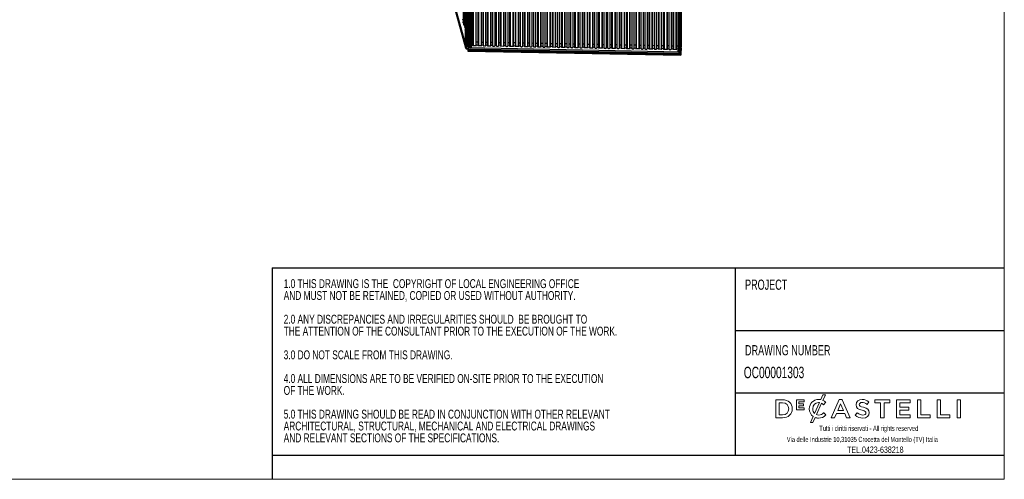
# Model space of a CAD drawing. Header units: millimetres. Extents: x 5 to 415, y -2 to 292.
# Tile 2 of 3: x 210 to 415, y 5 to 101. Entities that reach past the tile are written whole.
import ezdxf

# ---------------------------------------------------------------- set-up
doc = ezdxf.new("R2010")
doc.units = ezdxf.units.MM
doc.layers.add('SLD-0', color=179, linetype='Continuous')
doc.layers.add('TABELLA', color=7, linetype='Continuous')
doc.styles.add('SLDTEXTSTYLE1', font='TXT', dxfattribs={"width": 0.7})
doc.styles.add('SLDTEXTSTYLE2', font='TXT', dxfattribs={"width": 0.665})

# ---------------------------------------------------------------- blocks, each defined once
blk = doc.blocks.new('SW_NOTE_0')
at = {"layer": 'TABELLA', "color": 0, "char_height": 1.8521, "attachment_point": 1, "style": 'SLDTEXTSTYLE1'}
for s, insert in [('1.0 THIS DRAWING IS THE  COPYRIGHT OF LOCAL ENGINEERING OFFICE', (0, 2.39)), ('AND MUST NOT BE RETAINED, COPIED OR USED WITHOUT AUTHORITY.', (0, -0.08)), ('2.0 ANY DISCREPANCIES AND IRREGULARITIES SHOULD  BE BROUGHT TO', (0, -5.02)), ('THE ATTENTION OF THE CONSULTANT PRIOR TO THE EXECUTION OF THE WORK.', (0, -7.49)), ('3.0 DO NOT SCALE FROM THIS DRAWING.', (0, -12.43)), ('4.0 ALL DIMENSIONS ARE TO BE VERIFIED ON-SITE PRIOR TO THE EXECUTION', (0, -17.37)), ('OF THE WORK.', (0, -19.84)), ('5.0 THIS DRAWING SHOULD BE READ IN CONJUNCTION WITH OTHER RELEVANT', (0, -24.78)), ('ARCHITECTURAL, STRUCTURAL, MECHANICAL AND ELECTRICAL DRAWINGS', (0, -27.25)), ('AND RELEVANT SECTIONS OF THE SPECIFICATIONS.', (0, -29.72))]:
    blk.add_mtext(s, dxfattribs=dict(at, insert=insert))

msp = doc.modelspace()

# ---------------------------------------------------------------- linework, layer by layer
at = {"color": 7, "linetype": 'Continuous', "lineweight": 25}
for p, q in [((302.3095, 200.2981), (302.3095, 100.0463)), ((302.4349, 199.8419), (302.4349, 99.5902)), ((302.678, 198.9581), (302.678, 99.1417)), ((302.6797, 198.9521), (302.6797, 99.1357)), ((302.7381, 198.7397), (302.7381, 98.4879)), ((302.7831, 198.5762), (302.7831, 95.7011)), ((302.7856, 198.5672), (302.7856, 95.683)), ((302.8274, 198.4151), (302.8274, 95.531)), ((303.0563, 198.3192), (303.0563, 95.4351)), ((303.3074, 197.8094), (303.3074, 94.9763)), ((303.5007, 197.7451), (303.5007, 94.8609)), ((303.7673, 197.7399), (303.7673, 94.8558)), ((303.9738, 197.7359), (303.9738, 94.9673)), ((304.2737, 197.7302), (304.2737, 95.3421)), ((304.4026, 197.7277), (304.4026, 95.3249)), ((304.9356, 197.7174), (304.9356, 95.3146)), ((305.0734, 95.3364), (305.0734, 197.7147)), ((305.3997, 197.7084), (305.3997, 95.323)), ((305.5286, 197.7059), (305.5286, 95.3031)), ((306.0616, 197.6957), (306.0616, 95.2929)), ((306.1994, 95.3114), (306.1994, 197.693)), ((306.499, 197.6872), (306.499, 95.2962)), ((307.0323, 95.2962), (307.0323, 197.6769)), ((307.3319, 197.6711), (307.3319, 95.2857)), ((307.4608, 197.6687), (307.4608, 95.2659)), ((307.9939, 197.6584), (307.9939, 95.2556)), ((308.1316, 95.2741), (308.1316, 197.6557)), ((308.4313, 197.6499), (308.4313, 95.2589)), ((308.9646, 95.2589), (308.9646, 197.6396)), ((309.2308, 197.6345), (309.2308, 95.2435)), ((309.7641, 95.2435), (309.7641, 197.6242)), ((310.0638, 197.6184), (310.0638, 95.233)), ((310.1926, 197.6159), (310.1926, 95.2131)), ((310.7257, 197.6057), (310.7257, 95.2029)), ((310.8635, 95.2214), (310.8635, 197.603)), ((311.1631, 197.5972), (311.1631, 95.2062)), ((311.6964, 95.2062), (311.6964, 197.5869)), ((311.996, 197.5811), (311.996, 95.1957)), ((312.1249, 197.5787), (312.1249, 95.1759)), ((312.6579, 197.5684), (312.6579, 95.1656)), ((312.7957, 95.1841), (312.7957, 197.5657)), ((313.1287, 197.5593), (313.1287, 95.1739)), ((313.2576, 197.5568), (313.2576, 95.154)), ((313.7906, 197.5465), (313.7906, 95.1437)), ((313.9284, 95.1623), (313.9284, 197.5439)), ((314.228, 197.5381), (314.228, 95.1471)), ((314.7614, 95.1471), (314.7614, 197.5278)), ((315.061, 197.522), (315.061, 95.1366)), ((315.1898, 197.5195), (315.1898, 95.1167)), ((315.7229, 197.5092), (315.7229, 95.1064)), ((315.8607, 95.125), (315.8607, 197.5066)), ((316.1603, 197.5008), (316.1603, 95.1098)), ((316.6936, 95.1098), (316.6936, 197.4905)), ((316.9598, 197.4854), (316.9598, 95.0943)), ((317.4932, 95.0943), (317.4932, 197.4751)), ((317.7928, 197.4693), (317.7928, 95.0839)), ((317.9216, 197.4668), (317.9216, 95.064)), ((318.4547, 197.4565), (318.4547, 95.0537)), ((318.5925, 95.0723), (318.5925, 197.4539)), ((318.8921, 197.4481), (318.8921, 95.0571)), ((319.4254, 95.0571), (319.4254, 197.4378)), ((319.725, 197.432), (319.725, 95.0466)), ((319.8539, 197.4295), (319.8539, 95.0267)), ((320.3869, 197.4192), (320.3869, 95.0164)), ((320.5247, 95.035), (320.5247, 197.4166)), ((320.8577, 197.4102), (320.8577, 95.0247)), ((320.9866, 197.4077), (320.9866, 95.0049)), ((321.5196, 197.3974), (321.5196, 94.9946)), ((321.6574, 95.0132), (321.6574, 197.3947)), ((321.957, 197.3889), (321.957, 94.9979)), ((322.4904, 94.9979), (322.4904, 197.3786)), ((322.79, 197.3729), (322.79, 94.9874)), ((322.9189, 197.3704), (322.9189, 94.9676)), ((323.4519, 197.3601), (323.4519, 94.9573)), ((323.5897, 94.9759), (323.5897, 197.3574)), ((323.8893, 197.3517), (323.8893, 94.9606)), ((324.4226, 94.9606), (324.4226, 197.3414)), ((324.6888, 197.3362), (324.6888, 94.9452)), ((325.2222, 94.9452), (325.2222, 197.3259)), ((325.5218, 197.3202), (325.5218, 94.9347)), ((325.6507, 197.3177), (325.6507, 94.9149)), ((326.1837, 197.3074), (326.1837, 94.9046)), ((326.3215, 94.9232), (326.3215, 197.3047)), ((326.6211, 197.2989), (326.6211, 94.9079)), ((327.1544, 94.9079), (327.1544, 197.2887)), ((327.454, 197.2829), (327.454, 94.8974)), ((327.5829, 197.2804), (327.5829, 94.8776)), ((328.116, 197.2701), (328.116, 94.8673)), ((328.2537, 94.8859), (328.2537, 197.2674)), ((328.5867, 197.261), (328.5867, 94.8756)), ((328.7156, 197.2585), (328.7156, 94.8557)), ((329.2487, 197.2482), (329.2487, 94.8454)), ((329.3864, 94.864), (329.3864, 197.2456)), ((329.6861, 197.2398), (329.6861, 94.8488)), ((330.2194, 94.8488), (330.2194, 197.2295)), ((330.519, 197.2237), (330.519, 94.8383)), ((330.6479, 197.2212), (330.6479, 94.8184)), ((331.1809, 197.211), (331.1809, 94.8082)), ((331.3187, 94.8267), (331.3187, 197.2083)), ((331.6183, 197.2025), (331.6183, 94.8115)), ((332.1516, 94.8115), (332.1516, 197.1922)), ((332.4179, 197.1871), (332.4179, 94.7961)), ((332.9512, 94.7961), (332.9512, 197.1768)), ((333.2508, 197.171), (333.2508, 94.7856)), ((333.3797, 197.1685), (333.3797, 94.7657)), ((333.9127, 197.1582), (333.9127, 94.7554)), ((334.0505, 94.774), (334.0505, 197.1556)), ((334.3501, 197.1498), (334.3501, 94.7588)), ((334.8834, 94.7588), (334.8834, 197.1395)), ((335.1831, 197.1337), (335.1831, 94.7483)), ((335.3119, 197.1312), (335.3119, 94.7284)), ((335.845, 197.121), (335.845, 94.7182)), ((335.9828, 94.7367), (335.9828, 197.1183)), ((336.3158, 197.1119), (336.3158, 94.7265)), ((336.4446, 197.1094), (336.4446, 94.7066)), ((336.9777, 197.0991), (336.9777, 94.6963)), ((337.1155, 94.7149), (337.1155, 197.0964)), ((337.4151, 197.0907), (337.4151, 94.6996)), ((337.9484, 94.6996), (337.9484, 197.0804)), ((338.248, 197.0746), (338.248, 94.6892)), ((338.3769, 197.0721), (338.3769, 94.6693)), ((338.9099, 197.0618), (338.9099, 94.659)), ((339.0477, 94.6776), (339.0477, 197.0592)), ((339.3473, 197.0534), (339.3473, 94.6624)), ((339.8807, 94.6624), (339.8807, 197.0431)), ((340.1469, 197.038), (340.1469, 94.6469)), ((340.6802, 94.6469), (340.6802, 197.0277)), ((340.9798, 197.0219), (340.9798, 94.6365)), ((341.1087, 197.0194), (341.1087, 94.6166)), ((341.6417, 197.0091), (341.6417, 94.6063)), ((341.7795, 94.6249), (341.7795, 197.0064)), ((342.0791, 197.0007), (342.0791, 94.6096)), ((342.6125, 94.6096), (342.6125, 196.9904)), ((342.9121, 196.9846), (342.9121, 94.5992)), ((343.041, 196.9821), (343.041, 94.5793)), ((343.574, 196.9718), (343.574, 94.569)), ((343.7118, 94.5876), (343.7118, 196.9692)), ((344.0448, 196.9627), (344.0448, 94.5773)), ((344.1737, 196.9603), (344.1737, 94.5575)), ((344.7067, 196.95), (344.7067, 94.5472)), ((344.8445, 94.5657), (344.8445, 196.9473)), ((345.1441, 196.9415), (345.1441, 94.5505)), ((345.6774, 94.5505), (345.6774, 196.9312)), ((345.977, 196.9255), (345.977, 94.54)), ((346.1059, 196.923), (346.1059, 94.5202)), ((346.6389, 196.9127), (346.6389, 94.5099)), ((346.7767, 94.5285), (346.7767, 196.91)), ((347.0163, 196.9054), (347.0163, 94.1329)), ((347.2097, 196.9017), (347.2097, 94.0175)), ((347.4762, 196.8965), (347.4762, 94.0124)), ((347.6827, 197.0081), (347.6827, 94.1239)), ((347.7362, 197.9312), (347.7362, 95.0471)), ((347.7363, 95.0509), (347.7363, 197.9331)), ((296.0306, 120.2424), (302.8378, 95.493)), ((296.0306, 119.97), (302.8378, 95.2208)), ((302.8588, 94.9815), (296.0306, 119.8067)), ((302.8588, 94.7637), (296.0306, 119.589)), ((296.0351, 119.5549), (302.8634, 94.7288)), ((302.2129, 100.8328), (302.307, 100.4907)), ((302.307, 100.4907), (302.3095, 100.4834)), ((302.6416, 99.2744), (302.7356, 98.9323)), ((302.7356, 98.9323), (302.7381, 98.925)), ((302.7831, 95.7011), (302.7856, 95.683)), ((302.7856, 95.683), (302.8274, 95.531)), ((302.8378, 95.2208), (302.8378, 95.493)), ((302.8588, 94.9815), (302.8588, 94.7637)), ((302.9575, 94.9905), (302.9575, 94.7728)), ((303.0563, 94.7002), (302.9667, 95.0258)), ((302.9904, 95.429), (303.3074, 95.4581)), ((302.9904, 95.1568), (302.9904, 95.429)), ((302.9904, 95.1568), (303.3074, 95.1859)), ((303.0563, 95.4351), (303.3074, 95.4581)), ((303.3074, 95.1859), (303.0563, 95.1629)), ((303.3074, 95.1042), (303.0563, 95.0812)), ((303.0563, 94.7002), (303.3052, 94.723)), ((303.0563, 94.6185), (303.3046, 94.6413)), ((347.6761, 93.573), (303.3008, 94.4293)), ((303.3008, 94.4293), (303.3008, 94.2116)), ((303.3052, 94.9391), (303.3052, 94.667)), ((303.3074, 94.9782), (303.3053, 94.9417)), ((303.4341, 94.8622), (347.5428, 94.0111)), ((303.4341, 94.59), (303.4341, 94.8622)), ((303.4341, 94.59), (347.5428, 93.7389)), ((303.5007, 94.8609), (303.7673, 94.8558)), ((303.9738, 94.9673), (304.0059, 95.5221)), ((304.0059, 95.5221), (304.2737, 95.5467)), ((304.0059, 95.5221), (304.2737, 95.5467)), ((304.3614, 95.3257), (304.9611, 95.3141)), ((305.3997, 95.9795), (305.0734, 95.9858)), ((305.4941, 95.3038), (306.0938, 95.2922)), ((306.499, 95.9583), (306.1994, 95.9641)), ((307.3319, 95.9422), (307.0323, 95.948)), ((307.4264, 95.2665), (308.0261, 95.2549)), ((308.4313, 95.921), (308.1316, 95.9268)), ((309.2308, 95.9056), (308.9646, 95.9107)), ((310.0638, 95.8895), (309.7641, 95.8953)), ((310.1582, 95.2138), (310.7579, 95.2022)), ((311.1631, 95.8683), (310.8635, 95.8741)), ((311.996, 95.8522), (311.6964, 95.858)), ((312.0905, 95.1765), (312.6901, 95.165)), ((313.1287, 95.8304), (312.7957, 95.8368)), ((313.2232, 95.1547), (313.8228, 95.1431)), ((314.228, 95.8092), (313.9284, 95.8149)), ((315.061, 95.7931), (314.7614, 95.7989)), ((315.1554, 95.1174), (315.7551, 95.1058)), ((316.1603, 95.7719), (315.8607, 95.7777)), ((316.9598, 95.7564), (316.6936, 95.7616)), ((317.7928, 95.7404), (317.4932, 95.7462)), ((317.8872, 95.0647), (318.4869, 95.0531)), ((318.8921, 95.7192), (318.5925, 95.7249)), ((319.725, 95.7031), (319.4254, 95.7089)), ((319.8195, 95.0274), (320.4191, 95.0158)), ((320.8577, 95.6812), (320.5247, 95.6877)), ((320.9522, 95.0055), (321.5518, 94.994)), ((321.957, 95.66), (321.6574, 95.6658)), ((322.79, 95.6439), (322.4904, 95.6497)), ((322.8844, 94.9682), (323.4841, 94.9567)), ((323.8893, 95.6227), (323.5897, 95.6285)), ((324.6888, 95.6073), (324.4226, 95.6124)), ((325.5218, 95.5912), (325.2222, 95.597)), ((325.6162, 94.9155), (326.2159, 94.904)), ((326.6211, 95.57), (326.3215, 95.5758)), ((327.454, 95.5539), (327.1544, 95.5597)), ((327.5485, 94.8782), (328.1482, 94.8667)), ((328.5867, 95.5321), (328.2537, 95.5385)), ((328.6812, 94.8564), (329.2809, 94.8448)), ((329.6861, 95.5109), (329.3864, 95.5167)), ((330.519, 95.4948), (330.2194, 95.5006)), ((330.6134, 94.8191), (331.2131, 94.8075)), ((331.6183, 95.4736), (331.3187, 95.4794)), ((332.4179, 95.4582), (332.1516, 95.4633)), ((333.2508, 95.4421), (332.9512, 95.4479)), ((333.3453, 94.7664), (333.9449, 94.7548)), ((334.3501, 95.4209), (334.0505, 95.4267)), ((335.1831, 95.4048), (334.8834, 95.4106)), ((335.2775, 94.7291), (335.8772, 94.7175)), ((336.3158, 95.383), (335.9828, 95.3894)), ((336.4102, 94.7073), (337.0099, 94.6957)), ((337.4151, 95.3617), (337.1155, 95.3675)), ((338.248, 95.3457), (337.9484, 95.3515)), ((338.3425, 94.67), (338.9421, 94.6584)), ((339.3473, 95.3245), (339.0477, 95.3302)), ((340.1469, 95.309), (339.8807, 95.3142)), ((340.9798, 95.293), (340.6802, 95.2987)), ((341.0743, 94.6173), (341.6739, 94.6057)), ((342.0791, 95.2717), (341.7795, 95.2775)), ((342.9121, 95.2557), (342.6125, 95.2615)), ((343.0065, 94.58), (343.6062, 94.5684)), ((344.0448, 95.2338), (343.7118, 95.2402)), ((344.1392, 94.5581), (344.7389, 94.5465)), ((345.1441, 95.2126), (344.8445, 95.2184)), ((345.977, 95.1965), (345.6774, 95.2023)), ((346.0715, 94.5208), (346.6711, 94.5093)), ((347.0163, 95.1765), (346.7767, 95.1811)), ((347.6805, 94.0855), (347.7384, 95.0855)), ((347.6805, 93.8133), (347.7384, 94.8133)), ((347.6827, 94.1239), (347.7362, 95.0471)), ((347.7362, 94.7749), (347.6827, 93.8517)), ((347.7362, 94.6932), (347.6827, 93.7701)), ((347.6827, 93.389), (347.7362, 94.3122)), ((347.7362, 94.3122), (347.7142, 94.3126)), ((347.7395, 94.4515), (347.7222, 94.4519)), ((347.7395, 94.6693), (347.7348, 94.6694)), ((347.7362, 95.0471), (347.7363, 95.0509)), ((347.7401, 94.8115), (347.7383, 94.8116)), ((347.7384, 94.8133), (347.7384, 95.0855)), ((347.7384, 94.8133), (347.7385, 94.8159)), ((347.7385, 94.8159), (347.7385, 95.0881)), ((347.7395, 94.4515), (347.7395, 94.6693)), ((347.7429, 94.5092), (347.7429, 94.727)), ((347.6761, 93.3553), (303.3008, 94.2116)), ((303.3037, 94.127), (347.6789, 93.2707)), ((347.2097, 94.0175), (347.4762, 94.0124)), ((347.5428, 93.7389), (347.5428, 94.0111)), ((347.6761, 93.573), (347.6761, 93.3553)), ((347.6794, 93.6307), (347.6794, 93.413)), ((347.6827, 93.389), (347.6796, 93.3891)), ((347.6805, 93.8133), (347.6805, 94.0855)), ((347.6827, 93.3074), (347.7362, 94.2305))]:
    msp.add_line(p, q, dxfattribs=at)
at = {"color": 7, "linetype": 'Continuous', "lineweight": 25, "flags": 128}
for points in [[(303.3052, 94.667), (303.307, 94.6545), (303.3137, 94.6399), (303.3253, 94.6264), (303.3412, 94.6144), (303.3608, 94.6044), (303.3834, 94.5969), (303.4082, 94.592), (303.4341, 94.59)], [(303.3053, 94.9417), (303.307, 94.9267), (303.3137, 94.9121), (303.3253, 94.8985), (303.3412, 94.8866), (303.3608, 94.8766), (303.3834, 94.8691), (303.4082, 94.8642), (303.4341, 94.8622)], [(303.3074, 94.9763), (303.3101, 94.9576), (303.3202, 94.9357), (303.3375, 94.9154), (303.3613, 94.8975), (303.3908, 94.8825), (303.4247, 94.8712), (303.4619, 94.8639), (303.5007, 94.8609)], [(303.7673, 94.8558), (303.8064, 94.8572), (303.8443, 94.8631), (303.8794, 94.8731), (303.9106, 94.8869), (303.9364, 94.9039), (303.956, 94.9235), (303.9687, 94.9449), (303.9738, 94.9673)], [(304.2737, 95.5016), (304.2532, 95.4921), (304.2152, 95.4616), (304.2004, 95.425), (304.211, 95.388), (304.2453, 95.3561), (304.2981, 95.3342), (304.3614, 95.3257)], [(304.9611, 95.3141), (305.0253, 95.3202), (305.0805, 95.34), (305.1184, 95.3705), (305.1332, 95.407), (305.1227, 95.4441), (305.0884, 95.476), (305.0734, 95.4841)], [(305.3997, 95.4769), (305.3859, 95.4702), (305.3479, 95.4397), (305.3331, 95.4032), (305.3437, 95.3661), (305.378, 95.3342), (305.4308, 95.3124), (305.4941, 95.3038)], [(306.0938, 95.2922), (306.158, 95.2983), (306.2132, 95.3181), (306.2511, 95.3486), (306.2659, 95.3852), (306.2554, 95.4222), (306.2211, 95.4541), (306.1994, 95.4654)], [(306.499, 95.4549), (306.4971, 95.4527), (306.4703, 95.4059), (306.4675, 95.3566), (306.4888, 95.3089), (306.5325, 95.2666), (306.5951, 95.2331), (306.6716, 95.2111), (306.7556, 95.2024)], [(306.7556, 95.2024), (306.8405, 95.2078), (306.9193, 95.2268), (306.9857, 95.2578), (307.0342, 95.2984), (307.061, 95.3452), (307.0639, 95.3944), (307.0426, 95.4422), (307.0323, 95.4549)], [(307.3319, 95.4396), (307.3181, 95.4329), (307.2802, 95.4024), (307.2654, 95.3659), (307.2759, 95.3289), (307.3102, 95.297), (307.3631, 95.2751), (307.4264, 95.2665)], [(308.0261, 95.2549), (308.0902, 95.261), (308.1455, 95.2808), (308.1834, 95.3113), (308.1982, 95.3479), (308.1877, 95.3849), (308.1534, 95.4168), (308.1316, 95.4281)], [(308.4313, 95.4176), (308.4293, 95.4154), (308.4026, 95.3686), (308.3997, 95.3193), (308.421, 95.2716), (308.4648, 95.2293), (308.5274, 95.1958), (308.6038, 95.1738), (308.6879, 95.1652)], [(308.6879, 95.1652), (308.7728, 95.1705), (308.8516, 95.1895), (308.918, 95.2205), (308.9665, 95.2611), (308.9933, 95.3079), (308.9961, 95.3572), (308.9748, 95.4049), (308.9646, 95.4176)], [(309.2308, 95.4022), (309.2289, 95.4), (309.2021, 95.3532), (309.1993, 95.3039), (309.2206, 95.2562), (309.2643, 95.2138), (309.3269, 95.1803), (309.4034, 95.1584), (309.4875, 95.1497)], [(309.4875, 95.1497), (309.5723, 95.1551), (309.6511, 95.1741), (309.7175, 95.2051), (309.766, 95.2457), (309.7928, 95.2925), (309.7957, 95.3417), (309.7744, 95.3895), (309.7641, 95.4022)], [(310.0638, 95.3869), (310.0499, 95.3802), (310.012, 95.3497), (309.9972, 95.3132), (310.0077, 95.2761), (310.042, 95.2442), (310.0949, 95.2224), (310.1582, 95.2138)], [(310.7579, 95.2022), (310.822, 95.2083), (310.8773, 95.2281), (310.9152, 95.2586), (310.93, 95.2952), (310.9195, 95.3322), (310.8852, 95.3641), (310.8635, 95.3754)], [(311.1631, 95.3649), (311.1612, 95.3627), (311.1344, 95.3159), (311.1315, 95.2666), (311.1528, 95.2189), (311.1966, 95.1766), (311.2592, 95.1431), (311.3356, 95.1211), (311.4197, 95.1125)], [(311.4197, 95.1125), (311.5046, 95.1178), (311.5834, 95.1368), (311.6498, 95.1678), (311.6983, 95.2084), (311.7251, 95.2552), (311.7279, 95.3044), (311.7066, 95.3522), (311.6964, 95.3649)], [(311.996, 95.3496), (311.9822, 95.343), (311.9443, 95.3125), (311.9295, 95.2759), (311.94, 95.2389), (311.9743, 95.207), (312.0271, 95.1851), (312.0905, 95.1765)], [(312.6901, 95.165), (312.7543, 95.171), (312.8095, 95.1908), (312.8475, 95.2213), (312.8623, 95.2579), (312.8517, 95.2949), (312.8174, 95.3268), (312.7957, 95.3381)], [(313.1287, 95.3278), (313.1149, 95.3211), (313.077, 95.2906), (313.0622, 95.254), (313.0727, 95.217), (313.107, 95.1851), (313.1598, 95.1632), (313.2232, 95.1547)], [(313.8228, 95.1431), (313.887, 95.1492), (313.9422, 95.169), (313.9802, 95.1995), (313.995, 95.236), (313.9844, 95.2731), (313.9501, 95.305), (313.9284, 95.3162)], [(314.228, 95.3057), (314.2261, 95.3036), (314.1993, 95.2568), (314.1965, 95.2075), (314.2178, 95.1598), (314.2615, 95.1174), (314.3242, 95.0839), (314.4006, 95.062), (314.4847, 95.0533)], [(314.4847, 95.0533), (314.5695, 95.0587), (314.6484, 95.0777), (314.7147, 95.1087), (314.7633, 95.1492), (314.79, 95.196), (314.7929, 95.2453), (314.7716, 95.293), (314.7614, 95.3057)], [(315.061, 95.2905), (315.0471, 95.2838), (315.0092, 95.2533), (314.9944, 95.2168), (315.005, 95.1797), (315.0393, 95.1478), (315.0921, 95.1259), (315.1554, 95.1174)], [(315.7551, 95.1058), (315.8192, 95.1119), (315.8745, 95.1317), (315.9124, 95.1622), (315.9272, 95.1988), (315.9167, 95.2358), (315.8824, 95.2677), (315.8607, 95.2789)], [(316.1603, 95.2685), (316.1584, 95.2663), (316.1316, 95.2195), (316.1287, 95.1702), (316.15, 95.1225), (316.1938, 95.0801), (316.2564, 95.0466), (316.3329, 95.0247), (316.4169, 95.016)], [(316.4169, 95.016), (316.5018, 95.0214), (316.5806, 95.0404), (316.647, 95.0714), (316.6955, 95.1119), (316.7223, 95.1588), (316.7251, 95.208), (316.7038, 95.2558), (316.6936, 95.2685)], [(316.9598, 95.253), (316.9579, 95.2509), (316.9311, 95.204), (316.9283, 95.1548), (316.9496, 95.107), (316.9933, 95.0647), (317.056, 95.0312), (317.1324, 95.0092), (317.2165, 95.0006)], [(317.2165, 95.0006), (317.3013, 95.006), (317.3802, 95.0249), (317.4465, 95.056), (317.4951, 95.0965), (317.5218, 95.1433), (317.5247, 95.1926), (317.5034, 95.2403), (317.4932, 95.253)], [(317.7928, 95.2378), (317.7789, 95.2311), (317.741, 95.2006), (317.7262, 95.164), (317.7368, 95.127), (317.7711, 95.0951), (317.8239, 95.0732), (317.8872, 95.0647)], [(318.4869, 95.0531), (318.5511, 95.0592), (318.6063, 95.079), (318.6442, 95.1095), (318.659, 95.146), (318.6485, 95.1831), (318.6142, 95.215), (318.5925, 95.2262)], [(318.8921, 95.2157), (318.8902, 95.2136), (318.8634, 95.1668), (318.8605, 95.1175), (318.8818, 95.0698), (318.9256, 95.0274), (318.9882, 94.9939), (319.0647, 94.972), (319.1487, 94.9633)], [(319.1487, 94.9633), (319.2336, 94.9687), (319.3124, 94.9877), (319.3788, 95.0187), (319.4273, 95.0592), (319.4541, 95.106), (319.457, 95.1553), (319.4356, 95.203), (319.4254, 95.2157)], [(319.725, 95.2005), (319.7112, 95.1938), (319.6733, 95.1633), (319.6585, 95.1268), (319.669, 95.0897), (319.7033, 95.0578), (319.7562, 95.0359), (319.8195, 95.0274)], [(320.4191, 95.0158), (320.4833, 95.0219), (320.5386, 95.0417), (320.5765, 95.0722), (320.5913, 95.1088), (320.5807, 95.1458), (320.5464, 95.1777), (320.5247, 95.1889)], [(320.8577, 95.1787), (320.8439, 95.172), (320.806, 95.1415), (320.7912, 95.1049), (320.8017, 95.0679), (320.836, 95.036), (320.8889, 95.0141), (320.9522, 95.0055)], [(321.5518, 94.994), (321.616, 95), (321.6713, 95.0198), (321.7092, 95.0503), (321.724, 95.0869), (321.7134, 95.1239), (321.6791, 95.1558), (321.6574, 95.1671)], [(321.957, 95.1566), (321.9551, 95.1544), (321.9283, 95.1076), (321.9255, 95.0584), (321.9468, 95.0106), (321.9905, 94.9683), (322.0532, 94.9348), (322.1296, 94.9128), (322.2137, 94.9042)], [(322.2137, 94.9042), (322.2986, 94.9096), (322.3774, 94.9285), (322.4437, 94.9595), (322.4923, 95.0001), (322.5191, 95.0469), (322.5219, 95.0962), (322.5006, 95.1439), (322.4904, 95.1566)], [(322.79, 95.1414), (322.7761, 95.1347), (322.7382, 95.1042), (322.7234, 95.0676), (322.734, 95.0306), (322.7683, 94.9987), (322.8211, 94.9768), (322.8844, 94.9682)], [(323.4841, 94.9567), (323.5483, 94.9628), (323.6035, 94.9826), (323.6414, 95.0131), (323.6562, 95.0496), (323.6457, 95.0867), (323.6114, 95.1186), (323.5897, 95.1298)], [(323.8893, 95.1193), (323.8874, 95.1171), (323.8606, 95.0703), (323.8577, 95.0211), (323.8791, 94.9733), (323.9228, 94.931), (323.9854, 94.8975), (324.0619, 94.8755), (324.1459, 94.8669)], [(324.1459, 94.8669), (324.2308, 94.8723), (324.3096, 94.8912), (324.376, 94.9223), (324.4245, 94.9628), (324.4513, 95.0096), (324.4542, 95.0589), (324.4329, 95.1066), (324.4226, 95.1193)], [(324.6888, 95.1039), (324.6869, 95.1017), (324.6602, 95.0549), (324.6573, 95.0056), (324.6786, 94.9579), (324.7223, 94.9156), (324.785, 94.8821), (324.8614, 94.8601), (324.9455, 94.8515)], [(324.9455, 94.8515), (325.0304, 94.8568), (325.1092, 94.8758), (325.1755, 94.9068), (325.2241, 94.9474), (325.2509, 94.9942), (325.2537, 95.0435), (325.2324, 95.0912), (325.2222, 95.1039)], [(325.5218, 95.0887), (325.508, 95.082), (325.47, 95.0515), (325.4552, 95.0149), (325.4658, 94.9779), (325.5001, 94.946), (325.5529, 94.9241), (325.6162, 94.9155)], [(326.2159, 94.904), (326.2801, 94.9101), (326.3353, 94.9299), (326.3732, 94.9604), (326.388, 94.9969), (326.3775, 95.034), (326.3432, 95.0658), (326.3215, 95.0771)], [(326.6211, 95.0666), (326.6192, 95.0644), (326.5924, 95.0176), (326.5896, 94.9684), (326.6109, 94.9206), (326.6546, 94.8783), (326.7172, 94.8448), (326.7937, 94.8228), (326.8777, 94.8142)], [(326.8777, 94.8142), (326.9626, 94.8196), (327.0414, 94.8385), (327.1078, 94.8695), (327.1563, 94.9101), (327.1831, 94.9569), (327.186, 95.0062), (327.1647, 95.0539), (327.1544, 95.0666)], [(327.454, 95.0514), (327.4402, 95.0447), (327.4023, 95.0142), (327.3875, 94.9776), (327.398, 94.9406), (327.4323, 94.9087), (327.4852, 94.8868), (327.5485, 94.8782)], [(328.1482, 94.8667), (328.2123, 94.8728), (328.2676, 94.8926), (328.3055, 94.9231), (328.3203, 94.9596), (328.3097, 94.9967), (328.2754, 95.0286), (328.2537, 95.0398)], [(328.5867, 95.0295), (328.5729, 95.0228), (328.535, 94.9923), (328.5202, 94.9558), (328.5307, 94.9187), (328.565, 94.8868), (328.6179, 94.8649), (328.6812, 94.8564)], [(329.2809, 94.8448), (329.345, 94.8509), (329.4003, 94.8707), (329.4382, 94.9012), (329.453, 94.9378), (329.4424, 94.9748), (329.4081, 95.0067), (329.3864, 95.0179)], [(329.6861, 95.0075), (329.6841, 95.0053), (329.6574, 94.9585), (329.6545, 94.9092), (329.6758, 94.8615), (329.7196, 94.8191), (329.7822, 94.7856), (329.8586, 94.7637), (329.9427, 94.755)], [(329.9427, 94.755), (330.0276, 94.7604), (330.1064, 94.7794), (330.1728, 94.8104), (330.2213, 94.851), (330.2481, 94.8978), (330.2509, 94.947), (330.2296, 94.9948), (330.2194, 95.0075)], [(330.519, 94.9922), (330.5052, 94.9855), (330.4673, 94.955), (330.4524, 94.9185), (330.463, 94.8814), (330.4973, 94.8495), (330.5501, 94.8277), (330.6134, 94.8191)], [(331.2131, 94.8075), (331.2773, 94.8136), (331.3325, 94.8334), (331.3704, 94.8639), (331.3853, 94.9005), (331.3747, 94.9375), (331.3404, 94.9694), (331.3187, 94.9807)], [(331.6183, 94.9702), (331.6164, 94.968), (331.5896, 94.9212), (331.5868, 94.8719), (331.6081, 94.8242), (331.6518, 94.7819), (331.7144, 94.7484), (331.7909, 94.7264), (331.875, 94.7177)], [(331.875, 94.7177), (331.9598, 94.7231), (332.0386, 94.7421), (332.105, 94.7731), (332.1535, 94.8137), (332.1803, 94.8605), (332.1832, 94.9097), (332.1619, 94.9575), (332.1516, 94.9702)], [(332.4179, 94.9548), (332.416, 94.9526), (332.3892, 94.9058), (332.3863, 94.8565), (332.4076, 94.8088), (332.4514, 94.7664), (332.514, 94.7329), (332.5904, 94.711), (332.6745, 94.7023)], [(332.6745, 94.7023), (332.7594, 94.7077), (332.8382, 94.7267), (332.9046, 94.7577), (332.9531, 94.7982), (332.9799, 94.8451), (332.9827, 94.8943), (332.9614, 94.9421), (332.9512, 94.9548)], [(333.2508, 94.9395), (333.237, 94.9328), (333.1991, 94.9023), (333.1842, 94.8658), (333.1948, 94.8287), (333.2291, 94.7968), (333.2819, 94.7749), (333.3453, 94.7664)], [(333.9449, 94.7548), (334.0091, 94.7609), (334.0643, 94.7807), (334.1022, 94.8112), (334.1171, 94.8478), (334.1065, 94.8848), (334.0722, 94.9167), (334.0505, 94.9279)], [(334.3501, 94.9175), (334.3482, 94.9153), (334.3214, 94.8685), (334.3186, 94.8192), (334.3399, 94.7715), (334.3836, 94.7291), (334.4462, 94.6956), (334.5227, 94.6737), (334.6068, 94.665)], [(334.6068, 94.665), (334.6916, 94.6704), (334.7705, 94.6894), (334.8368, 94.7204), (334.8854, 94.761), (334.9121, 94.8078), (334.915, 94.857), (334.8937, 94.9048), (334.8834, 94.9175)], [(335.1831, 94.9022), (335.1692, 94.8955), (335.1313, 94.865), (335.1165, 94.8285), (335.1271, 94.7914), (335.1614, 94.7595), (335.2142, 94.7377), (335.2775, 94.7291)], [(335.8772, 94.7175), (335.9413, 94.7236), (335.9966, 94.7434), (336.0345, 94.7739), (336.0493, 94.8105), (336.0388, 94.8475), (336.0045, 94.8794), (335.9828, 94.8907)], [(336.3158, 94.8804), (336.3019, 94.8737), (336.264, 94.8432), (336.2492, 94.8066), (336.2598, 94.7696), (336.2941, 94.7377), (336.3469, 94.7158), (336.4102, 94.7073)], [(337.0099, 94.6957), (337.074, 94.7018), (337.1293, 94.7216), (337.1672, 94.7521), (337.182, 94.7886), (337.1715, 94.8257), (337.1372, 94.8576), (337.1155, 94.8688)], [(337.4151, 94.8583), (337.4132, 94.8562), (337.3864, 94.8093), (337.3835, 94.7601), (337.4048, 94.7123), (337.4486, 94.67), (337.5112, 94.6365), (337.5876, 94.6145), (337.6717, 94.6059)], [(337.6717, 94.6059), (337.7566, 94.6113), (337.8354, 94.6302), (337.9018, 94.6613), (337.9503, 94.7018), (337.9771, 94.7486), (337.9799, 94.7979), (337.9586, 94.8456), (337.9484, 94.8583)], [(338.248, 94.8431), (338.2342, 94.8364), (338.1963, 94.8059), (338.1815, 94.7693), (338.192, 94.7323), (338.2263, 94.7004), (338.2791, 94.6785), (338.3425, 94.67)], [(338.9421, 94.6584), (339.0063, 94.6645), (339.0615, 94.6843), (339.0995, 94.7148), (339.1143, 94.7513), (339.1037, 94.7884), (339.0694, 94.8203), (339.0477, 94.8315)], [(339.3473, 94.821), (339.3454, 94.8189), (339.3186, 94.7721), (339.3158, 94.7228), (339.3371, 94.6751), (339.3808, 94.6327), (339.4435, 94.5992), (339.5199, 94.5773), (339.604, 94.5686)], [(339.604, 94.5686), (339.6888, 94.574), (339.7677, 94.593), (339.834, 94.624), (339.8826, 94.6645), (339.9093, 94.7113), (339.9122, 94.7606), (339.8909, 94.8083), (339.8807, 94.821)], [(340.1469, 94.8056), (340.145, 94.8034), (340.1182, 94.7566), (340.1153, 94.7074), (340.1366, 94.6596), (340.1804, 94.6173), (340.243, 94.5838), (340.3195, 94.5618), (340.4035, 94.5532)], [(340.4035, 94.5532), (340.4884, 94.5586), (340.5672, 94.5775), (340.6336, 94.6086), (340.6821, 94.6491), (340.7089, 94.6959), (340.7118, 94.7452), (340.6904, 94.7929), (340.6802, 94.8056)], [(340.9798, 94.7904), (340.966, 94.7837), (340.9281, 94.7532), (340.9133, 94.7166), (340.9238, 94.6796), (340.9581, 94.6477), (341.0109, 94.6258), (341.0743, 94.6173)], [(341.6739, 94.6057), (341.7381, 94.6118), (341.7934, 94.6316), (341.8313, 94.6621), (341.8461, 94.6986), (341.8355, 94.7357), (341.8012, 94.7676), (341.7795, 94.7788)], [(342.0791, 94.7683), (342.0772, 94.7662), (342.0504, 94.7193), (342.0476, 94.6701), (342.0689, 94.6223), (342.1126, 94.58), (342.1753, 94.5465), (342.2517, 94.5245), (342.3358, 94.5159)], [(342.3358, 94.5159), (342.4207, 94.5213), (342.4995, 94.5402), (342.5658, 94.5713), (342.6144, 94.6118), (342.6412, 94.6586), (342.644, 94.7079), (342.6227, 94.7556), (342.6125, 94.7683)], [(342.9121, 94.7531), (342.8982, 94.7464), (342.8603, 94.7159), (342.8455, 94.6793), (342.8561, 94.6423), (342.8904, 94.6104), (342.9432, 94.5885), (343.0065, 94.58)], [(343.6062, 94.5684), (343.6704, 94.5745), (343.7256, 94.5943), (343.7635, 94.6248), (343.7783, 94.6613), (343.7678, 94.6984), (343.7335, 94.7303), (343.7118, 94.7415)], [(344.0448, 94.7312), (344.0309, 94.7245), (343.993, 94.694), (343.9782, 94.6575), (343.9888, 94.6204), (344.0231, 94.5886), (344.0759, 94.5667), (344.1392, 94.5581)], [(344.7389, 94.5465), (344.8031, 94.5526), (344.8583, 94.5724), (344.8962, 94.6029), (344.911, 94.6395), (344.9005, 94.6765), (344.8662, 94.7084), (344.8445, 94.7197)], [(345.1441, 94.7092), (345.1422, 94.707), (345.1154, 94.6602), (345.1125, 94.6109), (345.1339, 94.5632), (345.1776, 94.5209), (345.2402, 94.4874), (345.3167, 94.4654), (345.4007, 94.4568)], [(345.4007, 94.4568), (345.4856, 94.4621), (345.5644, 94.4811), (345.6308, 94.5121), (345.6793, 94.5527), (345.7061, 94.5995), (345.709, 94.6488), (345.6877, 94.6965), (345.6774, 94.7092)], [(345.977, 94.694), (345.9632, 94.6873), (345.9253, 94.6568), (345.9105, 94.6202), (345.921, 94.5832), (345.9553, 94.5513), (346.0082, 94.5294), (346.0715, 94.5208)], [(346.6711, 94.5093), (346.7353, 94.5153), (346.7906, 94.5352), (346.8285, 94.5657), (346.8433, 94.6022), (346.8327, 94.6393), (346.7984, 94.6711), (346.7767, 94.6824)], [(347.7429, 94.727), (347.7427, 94.7566), (347.7424, 94.7807), (347.7417, 94.7983), (347.7409, 94.8086), (347.7399, 94.8115), (347.7388, 94.8066), (347.7375, 94.7943), (347.7362, 94.7749)], [(347.7395, 94.6693), (347.7395, 94.6841), (347.7393, 94.6961), (347.739, 94.7049), (347.7386, 94.7101), (347.7381, 94.7115), (347.7375, 94.7091), (347.7368, 94.7029), (347.7362, 94.6932)], [(347.7384, 95.0855), (347.7367, 95.1006), (347.7363, 95.102)], [(347.0163, 94.1329), (347.019, 94.1142), (347.0291, 94.0923), (347.0464, 94.072), (347.0703, 94.0541), (347.0997, 94.0391), (347.1337, 94.0278), (347.1708, 94.0205), (347.2097, 94.0175)], [(347.4762, 94.0124), (347.5153, 94.0138), (347.5532, 94.0197), (347.5884, 94.0297), (347.6195, 94.0435), (347.6453, 94.0605), (347.665, 94.0801), (347.6776, 94.1015), (347.6827, 94.1239)], [(347.5428, 94.0111), (347.5689, 94.0121), (347.5941, 94.016), (347.6176, 94.0226), (347.6383, 94.0318), (347.6556, 94.0432), (347.6687, 94.0562), (347.6771, 94.0705), (347.6805, 94.0855)], [(347.5428, 93.7389), (347.5689, 93.7399), (347.5941, 93.7438), (347.6176, 93.7505), (347.6383, 93.7596), (347.6556, 93.771), (347.6687, 93.784), (347.6771, 93.7983), (347.6805, 93.8133)], [(347.6761, 93.3553), (347.6762, 93.3257), (347.6766, 93.3016), (347.6772, 93.284), (347.678, 93.2736), (347.679, 93.2708), (347.6802, 93.2757), (347.6814, 93.288), (347.6827, 93.3074)], [(347.6794, 93.413), (347.6795, 93.3982), (347.6797, 93.3861), (347.68, 93.3774), (347.6804, 93.3722), (347.6809, 93.3707), (347.6815, 93.3732), (347.6821, 93.3793), (347.6827, 93.389)]]:
    msp.add_lwpolyline(points, dxfattribs=at)
at = {"color": 7, "linetype": 'Continuous', "lineweight": 25}
for centre, radius, start, end in [((302.3935, 100.1243), 0.1165, 136.134573, 192.778761), ((302.4857, 100.194), 0.2269, 204.896727, 257.07475), ((302.5189, 99.6682), 0.1165, 136.134573, 192.778761), ((302.6594, 99.7904), 0.2941, 210.215565, 273.626953), ((302.7172, 99.2854), 0.0764, 120.795693, 188.270869), ((302.8221, 98.5659), 0.1165, 136.134573, 192.778761), ((302.8728, 98.6012), 0.1753, 200.394721, 239.210136), ((303.0087, 95.6427), 0.213, 211.625562, 282.899064), ((302.9587, 95.5674), 0.142, 211.625562, 282.899064), ((302.9587, 95.2952), 0.142, 211.625562, 282.899064), ((303.0615, 94.959), 0.204, 91.464406, 173.666367), ((303.0229, 94.78), 0.1649, 185.672943, 281.687321), ((303.0589, 94.9793), 0.102, 91.464406, 173.666367), ((303.0396, 94.7809), 0.0825, 185.672943, 281.687321), ((309.7559, 94.4201), 6.4551, 177.8444, 179.918804), ((341.9524, 94.5086), 5.7905, 357.247339, 0.006101), ((344.8443, 94.4512), 2.8952, 357.247339, 0.006101), ((303.7952, 94.1857), 0.495, 177.009008, 186.814477), ((353.4665, 93.5737), 5.7905, 177.247339, 180.006101), ((350.5746, 93.631), 2.8952, 177.247339, 180.006101)]:
    msp.add_arc(centre, radius, start, end, dxfattribs=at)
at = {"layer": 'SLD-0', "lineweight": 18}
for p, q in [((377.2388, 22.5733), (376.7866, 21.5803)), ((377.7597, 22.5733), (377.2388, 22.5733)), ((377.2425, 21.4368), (377.7597, 22.5733)), ((368.8511, 21.5569), (367.4453, 21.5569)), ((367.4453, 21.5569), (367.4453, 17.7989)), ((368.1363, 18.4316), (368.1363, 20.9242)), ((368.1363, 20.9242), (368.8511, 20.9242)), ((373.337, 21.5309), (371.7643, 21.5309)), ((371.7643, 21.5309), (371.7643, 19.4461)), ((372.2202, 20.7002), (372.2202, 21.1232)), ((372.2202, 21.1232), (373.337, 21.1232)), ((373.203, 20.7002), (372.2202, 20.7002)), ((373.203, 20.292), (373.203, 20.7002)), ((373.337, 21.1232), (373.337, 21.5309)), ((376.5087, 20.9699), (375.4877, 18.7296)), ((375.8864, 18.4595), (376.9617, 20.8206)), ((377.3617, 20.5255), (377.3756, 20.5123)), ((377.3756, 20.5123), (377.82, 21.0241)), ((377.82, 21.0241), (377.8073, 21.0361)), ((380.6099, 21.5835), (378.9567, 17.7989)), ((380.3049, 19.3141), (380.9144, 20.7364)), ((381.2401, 21.5835), (380.6099, 21.5835)), ((380.9144, 20.7364), (381.5294, 19.3141)), ((381.245, 21.572), (381.2401, 21.5835)), ((382.8933, 17.7989), (381.245, 21.572)), ((384.122, 20.5123), (384.122, 20.5017)), ((384.8134, 20.5604), (384.8134, 20.5707)), ((386.3992, 20.6147), (386.4145, 20.6032)), ((386.4145, 20.6032), (386.7865, 21.1273)), ((386.7865, 21.1273), (386.7725, 21.1384)), ((391.1338, 21.5569), (388.0772, 21.5569)), ((388.0772, 21.5569), (388.0772, 20.9139)), ((388.0772, 20.9139), (389.2574, 20.9139)), ((389.2574, 20.9139), (389.2574, 17.7989)), ((389.9536, 17.7989), (389.9536, 20.9139)), ((389.9536, 20.9139), (391.1338, 20.9139)), ((391.1338, 20.9139), (391.1338, 21.5569)), ((395.3806, 21.5572), (392.5844, 21.5572)), ((392.5844, 21.5572), (392.5844, 17.7989)), ((393.276, 20.0051), (393.276, 20.9349)), ((393.276, 20.9349), (395.3806, 20.9349)), ((395.3806, 20.9349), (395.3806, 21.5572)), ((397.6344, 21.5569), (396.9431, 21.5569)), ((396.9431, 21.5569), (396.9431, 17.7989)), ((397.6344, 18.4316), (397.6344, 21.5569)), ((401.7216, 21.5569), (401.0306, 21.5569)), ((401.0306, 21.5569), (401.0306, 17.7989)), ((401.7216, 18.4316), (401.7216, 21.5569)), ((405.1551, 21.5572), (405.1551, 17.7989)), ((405.846, 21.5572), (405.1551, 21.5572)), ((405.846, 17.7989), (405.846, 21.5572)), ((370.1238, 19.6779), (370.1238, 19.6672)), ((370.8473, 19.6779), (370.8473, 19.6885)), ((371.7643, 19.4461), (373.3518, 19.4461)), ((372.2202, 20.292), (373.203, 20.292)), ((372.2202, 19.8542), (372.2202, 20.292)), ((373.3518, 19.8542), (372.2202, 19.8542)), ((373.3518, 19.4461), (373.3518, 19.8542)), ((374.4008, 19.6779), (374.4008, 19.6672)), ((375.1236, 19.6779), (375.1236, 19.6885)), ((377.4016, 18.8641), (377.3884, 18.8521)), ((377.8468, 18.4135), (377.4016, 18.8641)), ((379.6669, 17.7989), (380.0496, 18.6971)), ((380.0496, 18.6971), (381.7843, 18.6971)), ((381.5294, 19.3141), (380.3049, 19.3141)), ((381.7843, 18.6971), (382.1616, 17.7989)), ((384.383, 18.8537), (383.9658, 18.358)), ((384.3974, 18.8417), (384.383, 18.8537)), ((386.2007, 18.8225), (386.2007, 18.8118)), ((386.8913, 18.8756), (386.8913, 18.8862)), ((395.1414, 20.0051), (393.276, 20.0051)), ((393.276, 19.3832), (395.1414, 19.3832)), ((393.276, 18.4209), (393.276, 19.3832)), ((395.1414, 19.3832), (395.1414, 20.0051)), ((367.4453, 17.7989), (368.8511, 17.7989)), ((368.8511, 18.4316), (368.1363, 18.4316)), ((375.1921, 18.0817), (374.6294, 16.8461)), ((374.6294, 16.8461), (375.1519, 16.8461)), ((375.1519, 16.8461), (375.6135, 17.859)), ((377.8341, 18.4003), (377.8468, 18.4135)), ((378.9567, 17.7989), (379.6669, 17.7989)), ((382.1616, 17.7989), (382.8933, 17.7989)), ((383.9658, 18.358), (383.9794, 18.3456)), ((389.2574, 17.7989), (389.9536, 17.7989)), ((392.5844, 17.7989), (395.4073, 17.7989)), ((395.4073, 18.4209), (393.276, 18.4209)), ((395.4073, 17.7989), (395.4073, 18.4209)), ((396.9431, 17.7989), (399.5902, 17.7989)), ((399.5902, 18.4316), (397.6344, 18.4316)), ((399.5902, 17.7989), (399.5902, 18.4316)), ((401.0306, 17.7989), (403.6778, 17.7989)), ((403.6778, 18.4316), (401.7216, 18.4316)), ((403.6778, 17.7989), (403.6778, 18.4316)), ((405.1551, 17.7989), (405.846, 17.7989))]:
    msp.add_line(p, q, dxfattribs=at)
for points in [[(370.8473, 19.6885), (370.8473, 20.7709), (370.0075, 21.5569), (368.8511, 21.5569)], [(368.8511, 20.9242), (369.6009, 20.9242), (370.1238, 20.412), (370.1238, 19.6779)], [(376.9617, 20.8206), (377.0945, 20.7483), (377.2265, 20.6508), (377.3617, 20.5255)], [(377.8073, 21.0361), (377.6556, 21.1811), (377.4777, 21.327), (377.2425, 21.4368)], [(384.122, 20.5017), (384.122, 19.8074), (384.5623, 19.5689), (385.3753, 19.3729)], [(385.6811, 19.9936), (384.9996, 20.1568), (384.8134, 20.2784), (384.8134, 20.5604)], [(368.8511, 17.7989), (370.0075, 17.7989), (370.8473, 18.5895), (370.8473, 19.6779)], [(370.1238, 19.6672), (370.1238, 18.94), (369.6009, 18.4316), (368.8511, 18.4316)], [(374.4008, 19.6672), (374.4008, 18.9955), (374.7067, 18.4245), (375.1921, 18.0817)], [(375.4877, 18.7296), (375.2612, 18.9634), (375.1236, 19.2964), (375.1236, 19.6779)], [(385.3753, 19.3729), (386.077, 19.211), (386.2007, 19.0662), (386.2007, 18.8225)], [(386.8913, 18.8862), (386.8913, 19.4637), (386.5406, 19.7844), (385.6811, 19.9936)]]:
    msp.add_open_spline(points, degree=3, dxfattribs=at)
for points, knots in [([(376.7866, 21.5803), (376.6518, 21.6062), (376.5034, 21.621), (376.3381, 21.621), (375.2332, 21.621), (374.4008, 20.7857), (374.4008, 19.6779)], [11, 11, 11, 11, 12, 12, 12, 13, 13, 13, 13]), ([(375.1236, 19.6885), (375.1236, 20.4269), (375.6431, 20.983), (376.3328, 20.983), (376.3929, 20.983), (376.4508, 20.9777), (376.5087, 20.9699)], [2, 2, 2, 2, 3, 3, 3, 4, 4, 4, 4]), ([(386.7725, 21.1384), (386.3774, 21.4557), (385.9319, 21.6098), (385.411, 21.6098), (384.6527, 21.6098), (384.122, 21.1589), (384.122, 20.5123)], [7, 7, 7, 7, 8, 8, 8, 9, 9, 9, 9]), ([(384.8134, 20.5707), (384.8134, 20.8239), (385.0493, 20.9933), (385.4004, 20.9933), (385.7309, 20.9933), (386.0576, 20.8696), (386.3992, 20.6147)], [2, 2, 2, 2, 3, 3, 3, 4, 4, 4, 4]), ([(377.3884, 18.8521), (377.0719, 18.5561), (376.7846, 18.3728), (376.3328, 18.3728), (376.1733, 18.3728), (376.0233, 18.404), (375.8864, 18.4595)], [0, 0, 0, 0, 1, 1, 1, 2, 2, 2, 2]), ([(383.9794, 18.3456), (384.4192, 17.9535), (384.9601, 17.7459), (385.5438, 17.7459), (386.3623, 17.7459), (386.8913, 18.1891), (386.8913, 18.8756)], [18, 18, 18, 18, 19, 19, 19, 20, 20, 20, 20]), ([(386.2007, 18.8118), (386.2007, 18.5388), (385.9487, 18.3625), (385.5598, 18.3625), (385.1385, 18.3625), (384.78, 18.5105), (384.3974, 18.8417)], [13, 13, 13, 13, 14, 14, 14, 15, 15, 15, 15]), ([(375.6135, 17.859), (375.8276, 17.7792), (376.0623, 17.7352), (376.3111, 17.7352), (376.9392, 17.7352), (377.3806, 17.9279), (377.8341, 18.4003)], [18, 18, 18, 18, 19, 19, 19, 20, 20, 20, 20])]:
    msp.add_open_spline(points, degree=3, knots=knots, dxfattribs=at)
at = {"layer": 'TABELLA', "color": 5, "linetype": 'Continuous', "lineweight": 18}
for p, q in [((415, 5), (414.9804, 292)), ((5, 5), (415, 5))]:
    msp.add_line(p, q, dxfattribs=at)
at = {"layer": 'TABELLA'}
for p, q in [((262.5567, 49.0292), (262.5567, 10.0048)), ((262.5567, 49.0292), (414.9976, 49.0292)), ((358.975, 49.0292), (358.975, 10.0048)), ((358.975, 35.9486), (414.9981, 35.9486)), ((358.975, 22.9836), (414.9995, 22.9836)), ((262.5567, 10.0048), (262.5567, 5.0047)), ((262.5567, 10.0048), (415, 10.0048))]:
    msp.add_line(p, q, dxfattribs=at)

# ---------------------------------------------------------------- block references
at = {"layer": 'TABELLA', "color": 2}
msp.add_blockref('SW_NOTE_0', (264.968, 44.2699), dxfattribs=at)

# ---------------------------------------------------------------- texts
at = {"layer": 'SLD-0', "attachment_point": 1, "style": 'SLDTEXTSTYLE2'}
for s, insert, char_height in [('Tutti i diritti riservati - All rights reserved', (376.4842, 16.1373), 1.058333), ('Via delle Industrie 10,31035 Crocetta del Montello (TV) Italia', (369.7133, 13.8342), 1.058333), ('TEL.0423-638218', (382.2563, 11.824), 1.322917)]:
    msp.add_mtext(s, dxfattribs=dict(at, insert=insert, char_height=char_height))
at = {"layer": 'TABELLA', "attachment_point": 1, "style": 'SLDTEXTSTYLE2'}
for s, insert, char_height in [('PROJECT', (361.0261, 46.5786), 2.11667), ('OC00001303', (360.7534, 28.4368), 2.38125)]:
    msp.add_mtext(s, dxfattribs=dict(at, insert=insert, char_height=char_height))
at = {"layer": 'TABELLA', "color": 7, "insert": (361.0261, 32.9324), "char_height": 2.116667, "attachment_point": 1, "style": 'SLDTEXTSTYLE2'}
msp.add_mtext('DRAWING NUMBER', dxfattribs=at)

doc.saveas('drawing.dxf')
